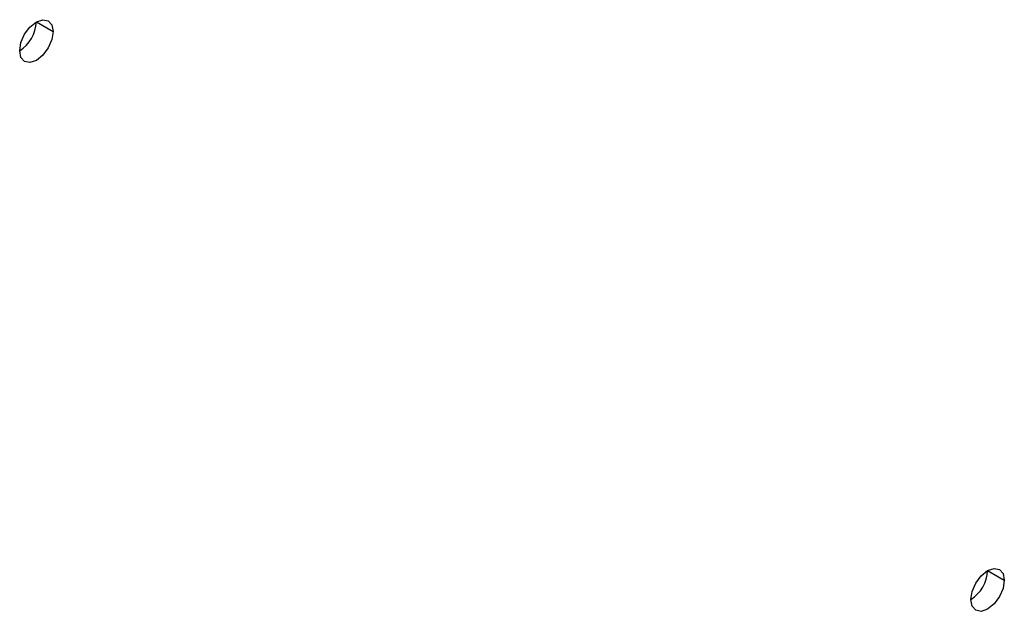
# Model space of a CAD drawing. Header units: millimetres. Extents: x 0 to 1118, y 0 to 864.
# Tile 216 of 256: x 949.29 to 954.5, y 699.49 to 702.63. Entities that reach past the tile are written whole.
import ezdxf

# ---------------------------------------------------------------- set-up
doc = ezdxf.new("R2010")
doc.units = ezdxf.units.MM

msp = doc.modelspace()

# ---------------------------------------------------------------- linework, layer by layer
at = {"color": 7, "linetype": 'Continuous', "lineweight": 25}
for p, q in [((949.377, 702.6183), (949.4654, 702.5673)), ((954.4151, 699.7089), (954.5035, 699.6579))]:
    msp.add_line(p, q, dxfattribs=at)
at = {"color": 7, "linetype": 'Continuous', "lineweight": 25, "flags": 128}
for points in [[(949.2886, 702.4652), (949.2953, 702.5082), (949.3145, 702.5524), (949.3432, 702.591), (949.377, 702.6183), (949.4108, 702.6301), (949.4395, 702.6245), (949.4587, 702.6025), (949.4654, 702.5673)], [(949.4654, 702.5673), (949.4587, 702.5243), (949.4395, 702.4802), (949.4108, 702.4415), (949.377, 702.4142), (949.3432, 702.4024), (949.3145, 702.408), (949.2953, 702.4301), (949.2886, 702.4652)], [(954.3268, 699.5558), (954.3335, 699.5988), (954.3526, 699.643), (954.3813, 699.6816), (954.4151, 699.7089), (954.449, 699.7207), (954.4776, 699.7151), (954.4968, 699.6931), (954.5035, 699.6579)], [(954.5035, 699.6579), (954.4968, 699.6149), (954.4776, 699.5708), (954.449, 699.5321), (954.4151, 699.5048), (954.3813, 699.493), (954.3526, 699.4986), (954.3335, 699.5207), (954.3268, 699.5558)]]:
    msp.add_lwpolyline(points, dxfattribs=at)
at = {"color": 7, "linetype": 'Continuous', "lineweight": 25}
for centre in [(949.1851, 702.627), (954.2232, 699.7176)]:
    msp.add_arc(centre, 0.1921, 302.6055, 357.3945, dxfattribs=at)

doc.saveas('drawing.dxf')
